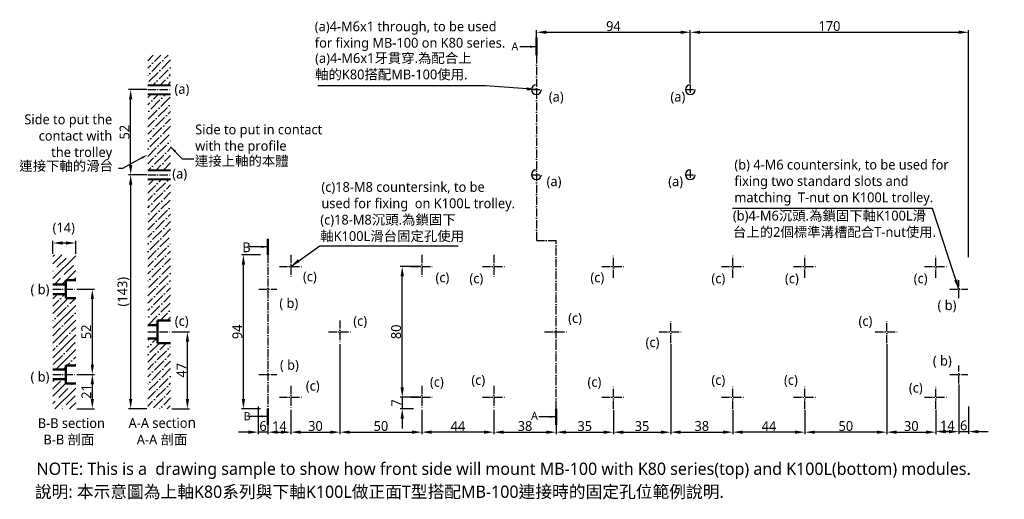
# Model space of a CAD drawing. Header units: millimetres. Extents: x 256 to 857, y 196 to 489.
import ezdxf
from ezdxf import colors
from ezdxf.entities.mleader import LeaderData, LeaderLine
from ezdxf.math import Vec2, Vec3

# ---------------------------------------------------------------- set-up
doc = ezdxf.new("R2010")
doc.units = ezdxf.units.MM
doc.linetypes.add('中心線5', pattern=[7.2, 5, -1, 0.2, -1])
doc.layers.add('中心線', color=5, linetype='中心線5')
doc.layers.add('標註線', color=3, linetype='Continuous')
doc.layers.add('外框線', color=7, linetype='Continuous', lineweight=50)
doc.styles.get("Standard").update_dxf_attribs({"font": 'msjh.ttf'})
doc.dimstyles.new('ISO-25', dxfattribs={"dimtxt": 6, "dimasz": 6, "dimexe": 1.25, "dimexo": 0.625, "dimtad": 1, "dimdec": 8, "dimtxsty": 'Standard', "dimcen": 2.5, "dimadec": 0, "dimazin": 0, "dimtfac": 1, "dimtdec": 8, "dimtmove": 0, "dimatfit": 3, "dimfxl": 0, "dimarcsym": 0})

# ---------------------------------------------------------------- blocks, each defined once
blk = doc.blocks.new('*D1')
at = {"layer": 'Defpoints', "color": 0}
for p in [(289.75, 272.39), (299.93, 272.39), (289.75, 251.39)]:
    blk.add_point(p, dxfattribs=at)
at = {"layer": '標註線', "color": 0, "lineweight": -2}
for p, q in [((290.37, 272.39), (301.18, 272.39)), ((299.93, 257.39), (299.93, 266.39)), ((290.37, 251.39), (301.18, 251.39))]:
    blk.add_line(p, q, dxfattribs=at)
at = {"layer": '標註線', "color": 0}
for points in [[(298.93, 266.39), (300.93, 266.39), (299.93, 272.39)], [(298.93, 257.39), (300.93, 257.39), (299.93, 251.39)]]:
    blk.add_solid(points, dxfattribs=at)
at = {"layer": '標註線', "color": 0, "insert": (296.24, 261.89), "char_height": 6, "attachment_point": 5, "rotation": 90}
blk.add_mtext('21', dxfattribs=at)
blk = doc.blocks.new('*D2')
at = {"layer": 'Defpoints', "color": 0}
for p in [(275.75, 352.65), (275.75, 345.39), (289.75, 345.39)]:
    blk.add_point(p, dxfattribs=at)
at = {"layer": '標註線', "color": 0, "lineweight": -2}
for p, q in [((275.75, 346.02), (275.75, 353.9)), ((283.75, 352.65), (281.75, 352.65)), ((289.75, 346.02), (289.75, 353.9))]:
    blk.add_line(p, q, dxfattribs=at)
at = {"layer": '標註線', "color": 0}
for points in [[(281.75, 353.65), (281.75, 351.65), (275.75, 352.65)], [(283.75, 353.65), (283.75, 351.65), (289.75, 352.65)]]:
    blk.add_solid(points, dxfattribs=at)
at = {"layer": '標註線', "color": 0, "insert": (282.46, 361.42), "char_height": 6, "attachment_point": 5}
blk.add_mtext('(14)', dxfattribs=at)
blk = doc.blocks.new('*D3')
at = {"layer": 'Defpoints', "color": 0}
for p in [(392.21, 345.39), (403.21, 345.39), (403.21, 251.39)]:
    blk.add_point(p, dxfattribs=at)
at = {"layer": '標註線', "color": 0, "lineweight": -2}
for p, q in [((402.59, 345.39), (390.96, 345.39)), ((392.21, 257.39), (392.21, 339.39)), ((402.59, 251.39), (390.96, 251.39))]:
    blk.add_line(p, q, dxfattribs=at)
at = {"layer": '標註線', "color": 0}
for points in [[(391.21, 339.39), (393.21, 339.39), (392.21, 345.39)], [(391.21, 257.39), (393.21, 257.39), (392.21, 251.39)]]:
    blk.add_solid(points, dxfattribs=at)
at = {"layer": '標註線', "color": 0, "insert": (388.49, 298.39), "char_height": 6, "attachment_point": 5, "rotation": 90}
blk.add_mtext('94', dxfattribs=at)
blk = doc.blocks.new('*D4')
at = {"layer": 'Defpoints', "color": 0}
for p in [(835.21, 481.42), (665.21, 467.39), (835.21, 343.39)]:
    blk.add_point(p, dxfattribs=at)
at = {"layer": '標註線', "color": 0, "lineweight": -2}
for p, q in [((665.21, 468.02), (665.21, 482.67)), ((671.21, 481.42), (829.21, 481.42)), ((835.21, 344.02), (835.21, 482.67))]:
    blk.add_line(p, q, dxfattribs=at)
at = {"layer": '標註線', "color": 0}
for points in [[(671.21, 482.42), (671.21, 480.42), (665.21, 481.42)], [(829.21, 482.42), (829.21, 480.42), (835.21, 481.42)]]:
    blk.add_solid(points, dxfattribs=at)
at = {"layer": '標註線', "color": 0, "insert": (750.21, 485.16), "char_height": 6, "attachment_point": 5}
blk.add_mtext('170', dxfattribs=at)
blk = doc.blocks.new('*D5')
at = {"layer": 'Defpoints', "color": 0}
for p in [(347.77, 298.39), (358, 298.39), (347.77, 251.39)]:
    blk.add_point(p, dxfattribs=at)
at = {"layer": '標註線', "color": 0, "lineweight": -2}
for p, q in [((348.4, 298.39), (359.25, 298.39)), ((358, 257.39), (358, 292.39)), ((348.4, 251.39), (359.25, 251.39))]:
    blk.add_line(p, q, dxfattribs=at)
at = {"layer": '標註線', "color": 0}
for points in [[(357, 292.39), (359, 292.39), (358, 298.39)], [(357, 257.39), (359, 257.39), (358, 251.39)]]:
    blk.add_solid(points, dxfattribs=at)
at = {"layer": '標註線', "color": 0, "insert": (354.37, 274.89), "char_height": 6, "attachment_point": 5, "rotation": 90}
blk.add_mtext('47', dxfattribs=at)
blk = doc.blocks.new('*D6')
at = {"layer": 'Defpoints', "color": 0}
for p in [(323.34, 446.39), (333.77, 446.39), (333.77, 394.39)]:
    blk.add_point(p, dxfattribs=at)
at = {"layer": '標註線', "color": 0, "lineweight": -2}
for p, q in [((333.15, 446.39), (322.09, 446.39)), ((323.34, 400.39), (323.34, 440.39)), ((333.15, 394.39), (322.09, 394.39))]:
    blk.add_line(p, q, dxfattribs=at)
at = {"layer": '標註線', "color": 0}
for points in [[(322.34, 440.39), (324.34, 440.39), (323.34, 446.39)], [(322.34, 400.39), (324.34, 400.39), (323.34, 394.39)]]:
    blk.add_solid(points, dxfattribs=at)
at = {"layer": '標註線', "color": 0, "insert": (319.62, 420.39), "char_height": 6, "attachment_point": 5, "rotation": 90}
blk.add_mtext('52', dxfattribs=at)
blk = doc.blocks.new('*D7')
at = {"layer": 'Defpoints', "color": 0}
for p in [(665.21, 481.42), (571.21, 467.39), (665.21, 449.39)]:
    blk.add_point(p, dxfattribs=at)
at = {"layer": '標註線', "color": 0, "lineweight": -2}
for p, q in [((571.21, 468.02), (571.21, 482.67)), ((577.21, 481.42), (659.21, 481.42)), ((665.21, 450.02), (665.21, 482.67))]:
    blk.add_line(p, q, dxfattribs=at)
at = {"layer": '標註線', "color": 0}
for points in [[(577.21, 482.42), (577.21, 480.42), (571.21, 481.42)], [(659.21, 482.42), (659.21, 480.42), (665.21, 481.42)]]:
    blk.add_solid(points, dxfattribs=at)
at = {"layer": '標註線', "color": 0, "insert": (618.21, 485.14), "char_height": 6, "attachment_point": 5}
blk.add_mtext('94', dxfattribs=at)
blk = doc.blocks.new('*D8')
at = {"layer": 'Defpoints', "color": 0}
for p in [(829.21, 266.89), (835.21, 253.39), (835.21, 237.41)]:
    blk.add_point(p, dxfattribs=at)
at = {"layer": '標註線', "color": 0, "lineweight": -2}
for p, q in [((829.21, 266.27), (829.21, 236.16)), ((835.21, 252.77), (835.21, 236.16)), ((823.21, 237.41), (817.21, 237.41)), ((829.21, 237.41), (835.21, 237.41)), ((841.21, 237.41), (847.21, 237.41))]:
    blk.add_line(p, q, dxfattribs=at)
at = {"layer": '標註線', "color": 0}
for points in [[(823.21, 238.41), (823.21, 236.41), (829.21, 237.41)], [(841.21, 238.41), (841.21, 236.41), (835.21, 237.41)]]:
    blk.add_solid(points, dxfattribs=at)
at = {"layer": '標註線', "color": 0, "insert": (832.21, 241.14), "char_height": 6, "attachment_point": 5}
blk.add_mtext('6', dxfattribs=at)
blk = doc.blocks.new('*D9')
at = {"layer": 'Defpoints', "color": 0}
for p in [(451.21, 291.39), (501.21, 250.77), (501.21, 237.09)]:
    blk.add_point(p, dxfattribs=at)
at = {"layer": '標註線', "color": 0, "lineweight": -2}
for p, q in [((451.21, 290.77), (451.21, 235.84)), ((501.21, 250.14), (501.21, 235.84)), ((457.21, 237.09), (495.21, 237.09))]:
    blk.add_line(p, q, dxfattribs=at)
at = {"layer": '標註線', "color": 0}
for points in [[(457.21, 238.09), (457.21, 236.09), (451.21, 237.09)], [(495.21, 238.09), (495.21, 236.09), (501.21, 237.09)]]:
    blk.add_solid(points, dxfattribs=at)
at = {"layer": '標註線', "color": 0, "insert": (476.21, 240.82), "char_height": 6, "attachment_point": 5}
blk.add_mtext('50', dxfattribs=at)
blk = doc.blocks.new('*D10')
at = {"layer": 'Defpoints', "color": 0}
for p in [(785.21, 290.77), (735.21, 251.39), (735.21, 237.09)]:
    blk.add_point(p, dxfattribs=at)
at = {"layer": '標註線', "color": 0, "lineweight": -2}
for p, q in [((785.21, 290.14), (785.21, 235.84)), ((735.21, 250.77), (735.21, 235.84)), ((779.21, 237.09), (741.21, 237.09))]:
    blk.add_line(p, q, dxfattribs=at)
at = {"layer": '標註線', "color": 0}
for points in [[(741.21, 238.09), (741.21, 236.09), (735.21, 237.09)], [(779.21, 238.09), (779.21, 236.09), (785.21, 237.09)]]:
    blk.add_solid(points, dxfattribs=at)
at = {"layer": '標註線', "color": 0, "insert": (760.21, 240.82), "char_height": 6, "attachment_point": 5}
blk.add_mtext('50', dxfattribs=at)
blk = doc.blocks.new('*D12')
at = {"layer": 'Defpoints', "color": 0}
for p in [(451.21, 291.39), (421.21, 251.39), (451.21, 237.09)]:
    blk.add_point(p, dxfattribs=at)
at = {"layer": '標註線', "color": 0, "lineweight": -2}
for p, q in [((451.21, 290.77), (451.21, 235.84)), ((421.21, 250.77), (421.21, 235.84)), ((427.21, 237.09), (445.21, 237.09))]:
    blk.add_line(p, q, dxfattribs=at)
at = {"layer": '標註線', "color": 0}
for points in [[(427.21, 238.09), (427.21, 236.09), (421.21, 237.09)], [(445.21, 238.09), (445.21, 236.09), (451.21, 237.09)]]:
    blk.add_solid(points, dxfattribs=at)
at = {"layer": '標註線', "color": 0, "insert": (436.21, 240.82), "char_height": 6, "attachment_point": 5}
blk.add_mtext('30', dxfattribs=at)
blk = doc.blocks.new('*D13')
at = {"layer": 'Defpoints', "color": 0}
for p in [(785.21, 291.39), (815.21, 251.39), (815.21, 237.09)]:
    blk.add_point(p, dxfattribs=at)
at = {"layer": '標註線', "color": 0, "lineweight": -2}
for p, q in [((785.21, 290.77), (785.21, 235.84)), ((815.21, 250.77), (815.21, 235.84)), ((791.21, 237.09), (809.21, 237.09))]:
    blk.add_line(p, q, dxfattribs=at)
at = {"layer": '標註線', "color": 0}
for points in [[(791.21, 238.09), (791.21, 236.09), (785.21, 237.09)], [(809.21, 238.09), (809.21, 236.09), (815.21, 237.09)]]:
    blk.add_solid(points, dxfattribs=at)
at = {"layer": '標註線', "color": 0, "insert": (800.21, 240.82), "char_height": 6, "attachment_point": 5}
blk.add_mtext('30', dxfattribs=at)
blk = doc.blocks.new('*D15')
at = {"layer": 'Defpoints', "color": 0}
for p in [(489.22, 338.39), (501.21, 338.39), (501.21, 258.39)]:
    blk.add_point(p, dxfattribs=at)
at = {"layer": '標註線', "color": 0, "lineweight": -2}
for p, q in [((500.59, 338.39), (487.97, 338.39)), ((489.22, 264.39), (489.22, 332.39)), ((500.59, 258.39), (487.97, 258.39))]:
    blk.add_line(p, q, dxfattribs=at)
at = {"layer": '標註線', "color": 0}
for points in [[(488.22, 332.39), (490.22, 332.39), (489.22, 338.39)], [(488.22, 264.39), (490.22, 264.39), (489.22, 258.39)]]:
    blk.add_solid(points, dxfattribs=at)
at = {"layer": '標註線', "color": 0, "insert": (485.5, 298.39), "char_height": 6, "attachment_point": 5, "rotation": 90}
blk.add_mtext('80', dxfattribs=at)
blk = doc.blocks.new('*D16')
at = {"layer": 'Defpoints', "color": 0}
for p in [(333.15, 394.4), (323.34, 251.39), (333.77, 251.39)]:
    blk.add_point(p, dxfattribs=at)
at = {"layer": '標註線', "color": 0, "lineweight": -2}
for p, q in [((332.52, 394.4), (322.09, 394.4)), ((323.34, 388.4), (323.34, 257.39)), ((333.15, 251.39), (322.09, 251.39))]:
    blk.add_line(p, q, dxfattribs=at)
at = {"layer": '標註線', "color": 0}
for points in [[(322.34, 388.4), (324.34, 388.4), (323.34, 394.4)], [(322.34, 257.39), (324.34, 257.39), (323.34, 251.39)]]:
    blk.add_solid(points, dxfattribs=at)
at = {"layer": '標註線', "color": 0, "insert": (318.97, 322.89), "char_height": 6, "attachment_point": 5, "rotation": 90}
blk.add_mtext('(143)', dxfattribs=at)
blk = doc.blocks.new('*D17')
at = {"layer": 'Defpoints', "color": 0}
for p in [(289.75, 324.39), (299.93, 324.39), (290.37, 272.39)]:
    blk.add_point(p, dxfattribs=at)
at = {"layer": '標註線', "color": 0, "lineweight": -2}
for p, q in [((290.37, 324.39), (301.18, 324.39)), ((299.93, 278.39), (299.93, 318.39)), ((291, 272.39), (301.18, 272.39))]:
    blk.add_line(p, q, dxfattribs=at)
at = {"layer": '標註線', "color": 0}
for points in [[(298.93, 318.39), (300.93, 318.39), (299.93, 324.39)], [(298.93, 278.39), (300.93, 278.39), (299.93, 272.39)]]:
    blk.add_solid(points, dxfattribs=at)
at = {"layer": '標註線', "color": 0, "insert": (296.21, 298.39), "char_height": 6, "attachment_point": 5, "rotation": 90}
blk.add_mtext('52', dxfattribs=at)
blk = doc.blocks.new('*D18')
at = {"layer": 'Defpoints', "color": 0}
for p in [(691.21, 251.39), (735.21, 250.77), (691.21, 237.09)]:
    blk.add_point(p, dxfattribs=at)
at = {"layer": '標註線', "color": 0, "lineweight": -2}
for p, q in [((691.21, 250.77), (691.21, 235.84)), ((735.21, 250.14), (735.21, 235.84)), ((729.21, 237.09), (697.21, 237.09))]:
    blk.add_line(p, q, dxfattribs=at)
at = {"layer": '標註線', "color": 0}
for points in [[(697.21, 238.09), (697.21, 236.09), (691.21, 237.09)], [(729.21, 238.09), (729.21, 236.09), (735.21, 237.09)]]:
    blk.add_solid(points, dxfattribs=at)
at = {"layer": '標註線', "color": 0, "insert": (713.21, 240.72), "char_height": 6, "attachment_point": 5}
blk.add_mtext('44', dxfattribs=at)
blk = doc.blocks.new('*D19')
at = {"layer": 'Defpoints', "color": 0}
for p in [(501.21, 251.39), (545.21, 251.39), (501.21, 237.09)]:
    blk.add_point(p, dxfattribs=at)
at = {"layer": '標註線', "color": 0, "lineweight": -2}
for p, q in [((501.21, 250.77), (501.21, 235.84)), ((545.21, 250.77), (545.21, 235.84)), ((539.21, 237.09), (507.21, 237.09))]:
    blk.add_line(p, q, dxfattribs=at)
at = {"layer": '標註線', "color": 0}
for points in [[(507.21, 238.09), (507.21, 236.09), (501.21, 237.09)], [(539.21, 238.09), (539.21, 236.09), (545.21, 237.09)]]:
    blk.add_solid(points, dxfattribs=at)
at = {"layer": '標註線', "color": 0, "insert": (523.21, 240.72), "char_height": 6, "attachment_point": 5}
blk.add_mtext('44', dxfattribs=at)
blk = doc.blocks.new('*D20')
at = {"layer": 'Defpoints', "color": 0}
for p in [(545.21, 250.77), (583.21, 251.39), (583.21, 237.06)]:
    blk.add_point(p, dxfattribs=at)
at = {"layer": '標註線', "color": 0, "lineweight": -2}
for p, q in [((545.21, 250.14), (545.21, 235.81)), ((583.21, 250.77), (583.21, 235.81)), ((551.21, 237.06), (577.21, 237.06))]:
    blk.add_line(p, q, dxfattribs=at)
at = {"layer": '標註線', "color": 0}
for points in [[(551.21, 238.06), (551.21, 236.06), (545.21, 237.06)], [(577.21, 238.06), (577.21, 236.06), (583.21, 237.06)]]:
    blk.add_solid(points, dxfattribs=at)
at = {"layer": '標註線', "color": 0, "insert": (564.21, 240.79), "char_height": 6, "attachment_point": 5}
blk.add_mtext('38', dxfattribs=at)
blk = doc.blocks.new('*D21')
at = {"layer": 'Defpoints', "color": 0}
for p in [(583.21, 251.39), (618.21, 251.39), (618.21, 237.06)]:
    blk.add_point(p, dxfattribs=at)
at = {"layer": '標註線', "color": 0, "lineweight": -2}
for p, q in [((583.21, 250.77), (583.21, 235.81)), ((618.21, 250.77), (618.21, 235.81)), ((589.21, 237.06), (612.21, 237.06))]:
    blk.add_line(p, q, dxfattribs=at)
at = {"layer": '標註線', "color": 0}
for points in [[(589.21, 238.06), (589.21, 236.06), (583.21, 237.06)], [(612.21, 238.06), (612.21, 236.06), (618.21, 237.06)]]:
    blk.add_solid(points, dxfattribs=at)
at = {"layer": '標註線', "color": 0, "insert": (600.71, 240.79), "char_height": 6, "attachment_point": 5}
blk.add_mtext('35', dxfattribs=at)
blk = doc.blocks.new('*D22')
at = {"layer": 'Defpoints', "color": 0}
for p in [(653.21, 291.39), (618.21, 251.39), (653.21, 237.06)]:
    blk.add_point(p, dxfattribs=at)
at = {"layer": '標註線', "color": 0, "lineweight": -2}
for p, q in [((653.21, 290.77), (653.21, 235.81)), ((618.21, 250.77), (618.21, 235.81)), ((624.21, 237.06), (647.21, 237.06))]:
    blk.add_line(p, q, dxfattribs=at)
at = {"layer": '標註線', "color": 0}
for points in [[(624.21, 238.06), (624.21, 236.06), (618.21, 237.06)], [(647.21, 238.06), (647.21, 236.06), (653.21, 237.06)]]:
    blk.add_solid(points, dxfattribs=at)
at = {"layer": '標註線', "color": 0, "insert": (635.71, 240.79), "char_height": 6, "attachment_point": 5}
blk.add_mtext('35', dxfattribs=at)
blk = doc.blocks.new('*D23')
at = {"layer": 'Defpoints', "color": 0}
for p in [(653.21, 291.39), (691.21, 251.39), (691.21, 237.09)]:
    blk.add_point(p, dxfattribs=at)
at = {"layer": '標註線', "color": 0, "lineweight": -2}
for p, q in [((653.21, 290.77), (653.21, 235.84)), ((691.21, 250.77), (691.21, 235.84)), ((659.21, 237.09), (685.21, 237.09))]:
    blk.add_line(p, q, dxfattribs=at)
at = {"layer": '標註線', "color": 0}
for points in [[(659.21, 238.09), (659.21, 236.09), (653.21, 237.09)], [(685.21, 238.09), (685.21, 236.09), (691.21, 237.09)]]:
    blk.add_solid(points, dxfattribs=at)
at = {"layer": '標註線', "color": 0, "insert": (672.21, 240.82), "char_height": 6, "attachment_point": 5}
blk.add_mtext('38', dxfattribs=at)
blk = doc.blocks.new('*D25')
at = {"layer": 'Defpoints', "color": 0}
for p in [(401.21, 253.39), (407.21, 251.39), (401.21, 237.09)]:
    blk.add_point(p, dxfattribs=at)
at = {"layer": '標註線', "color": 0, "lineweight": -2}
for p, q in [((401.21, 252.77), (401.21, 235.84)), ((407.21, 250.77), (407.21, 235.84)), ((395.21, 237.09), (389.21, 237.09)), ((407.21, 237.09), (401.21, 237.09)), ((413.21, 237.09), (419.21, 237.09))]:
    blk.add_line(p, q, dxfattribs=at)
at = {"layer": '標註線', "color": 0}
for points in [[(395.21, 238.09), (395.21, 236.09), (401.21, 237.09)], [(413.21, 238.09), (413.21, 236.09), (407.21, 237.09)]]:
    blk.add_solid(points, dxfattribs=at)
at = {"layer": '標註線', "color": 0, "insert": (404.21, 240.82), "char_height": 6, "attachment_point": 5}
blk.add_mtext('6', dxfattribs=at)
blk = doc.blocks.new('*D27')
at = {"layer": 'Defpoints', "color": 0}
for p in [(501.21, 258.39), (489.22, 251.39), (496.8, 251.39)]:
    blk.add_point(p, dxfattribs=at)
at = {"layer": '標註線', "color": 0, "lineweight": -2}
for p, q in [((489.22, 264.39), (489.22, 270.39)), ((500.59, 258.39), (487.97, 258.39)), ((489.22, 258.39), (489.22, 251.39)), ((496.17, 251.39), (487.97, 251.39)), ((489.22, 245.39), (489.22, 239.39))]:
    blk.add_line(p, q, dxfattribs=at)
at = {"layer": '標註線', "color": 0}
for points in [[(488.22, 264.39), (490.22, 264.39), (489.22, 258.39)], [(488.22, 245.39), (490.22, 245.39), (489.22, 251.39)]]:
    blk.add_solid(points, dxfattribs=at)
at = {"layer": '標註線', "color": 0, "insert": (485.6, 254.89), "char_height": 6, "attachment_point": 5, "rotation": 90}
blk.add_mtext('7', dxfattribs=at)
blk = doc.blocks.new('*D36')
at = {"layer": 'Defpoints', "color": 0}
for p in [(407.21, 251.39), (421.21, 251.39), (421.21, 237.09)]:
    blk.add_point(p, dxfattribs=at)
at = {"layer": '標註線', "color": 0, "lineweight": -2}
for p, q in [((407.21, 250.77), (407.21, 235.84)), ((421.21, 250.77), (421.21, 235.84)), ((413.21, 237.09), (415.21, 237.09))]:
    blk.add_line(p, q, dxfattribs=at)
at = {"layer": '標註線', "color": 0}
for points in [[(413.21, 238.09), (413.21, 236.09), (407.21, 237.09)], [(415.21, 238.09), (415.21, 236.09), (421.21, 237.09)]]:
    blk.add_solid(points, dxfattribs=at)
at = {"layer": '標註線', "color": 0, "insert": (414.21, 240.79), "char_height": 6, "attachment_point": 5}
blk.add_mtext('14', dxfattribs=at)
blk = doc.blocks.new('*D37')
at = {"layer": 'Defpoints', "color": 0}
for p in [(829.21, 266.89), (815.21, 251.39), (829.21, 237.41)]:
    blk.add_point(p, dxfattribs=at)
at = {"layer": '標註線', "color": 0, "lineweight": -2}
for p, q in [((829.21, 266.27), (829.21, 236.16)), ((815.21, 250.77), (815.21, 236.16)), ((821.21, 237.41), (823.21, 237.41))]:
    blk.add_line(p, q, dxfattribs=at)
at = {"layer": '標註線', "color": 0}
for points in [[(821.21, 238.41), (821.21, 236.41), (815.21, 237.41)], [(823.21, 238.41), (823.21, 236.41), (829.21, 237.41)]]:
    blk.add_solid(points, dxfattribs=at)
at = {"layer": '標註線', "color": 0, "insert": (822.21, 241.11), "char_height": 6, "attachment_point": 5}
blk.add_mtext('14', dxfattribs=at)

msp = doc.modelspace()

# ---------------------------------------------------------------- hatches: boundary and pattern name
h = msp.add_hatch()
h.set_pattern_fill('ANSI36', color=256)
h.paths.add_polyline_path([(347.77013927, 291.39464349), (339.77013927, 291.39464349), (339.77013927, 294.39464349), (333.77013927, 294.39464349), (333.77013927, 251.39464349), (347.77013927, 251.39464349)])
h.paths.add_polyline_path([(347.77013927, 391.39464349), (333.77013927, 391.39464349), (333.77013927, 302.39464349), (339.77013927, 302.39464349), (339.77013927, 305.39464349), (347.77013927, 305.39464349)])
h.paths.add_polyline_path([(347.77013927, 443.39464349), (333.77013927, 443.39464349), (333.77013927, 397.39464349), (347.77013927, 397.39464349)])
h.paths.add_polyline_path([(347.77013927, 467.39504349), (333.77013927, 467.39504349), (333.77013927, 449.39464349), (347.77013927, 449.39464349)])
h = msp.add_hatch()
h.set_pattern_fill('ANSI35', color=256, style=0)
h.set_pattern_definition([(45, (47.06, 0), (-4.49013, 4.49013), []), (45, (51.55, 0), (-4.49013, 4.49013), [7.9375, -1.5875, 0, -1.5875])])
h.paths.add_polyline_path([(289.74958425, 318.89464349), (283.74958425, 318.89464349), (283.74958425, 321.39464349), (275.74958425, 321.39464349), (275.74958425, 275.39464349), (283.74958425, 275.39464349), (283.74958425, 277.89464349), (289.74958425, 277.89464349)])

# ---------------------------------------------------------------- linework, layer by layer
for p, q in [((333.77013927, 449.39464349), (347.77013927, 449.39464349)), ((333.77013927, 448.89464349), (347.77013927, 448.89464349)), ((333.77013927, 443.89464349), (347.77013927, 443.89464349)), ((333.77013927, 443.39464349), (347.77013927, 443.39464349)), ((333.77013927, 397.39464349), (347.77013927, 397.39464349)), ((333.77013927, 396.89464349), (347.77013927, 396.89464349)), ((333.77013927, 391.89464349), (347.77013927, 391.89464349)), ((333.77013927, 391.39464349), (347.77013927, 391.39464349)), ((275.74958425, 339.8597514), (281.28447633, 345.39464349)), ((275.74958425, 344.34987752), (276.79435021, 345.39464349)), ((275.74958425, 330.87949528), (289.74958425, 344.87949528)), ((278.2620994, 337.88213656), (283.87475947, 343.49479663)), ((284.99729149, 344.61732865), (284.99729149, 344.61732865)), ((282.75222746, 333.39200849), (288.36488754, 339.00466857)), ((289.48741955, 340.12720059), (289.48741955, 340.12720059)), ((275.74958425, 335.3696214), (276.01703537, 335.63707252)), ((276.75486245, 327.39464349), (280.50716343, 331.14694446)), ((277.13956738, 336.75960454), (277.13956738, 336.75960454)), ((281.24498857, 327.39464349), (289.74958425, 335.89923916)), ((281.62969544, 332.26947648), (281.62969544, 332.26947648)), ((288.23511857, 329.89464349), (289.74958425, 331.40910916)), ((275.74958425, 268.01770243), (277.1265253, 269.39464349)), ((275.74958425, 263.52757243), (280.50716343, 268.28515162)), ((275.74958425, 259.03744631), (283.74958425, 267.03744631)), ((286.1198235, 264.91755557), (286.1198235, 264.91755557)), ((287.24235552, 266.04008759), (288.09691142, 266.89464349)), ((277.08703754, 251.39464349), (289.74958425, 264.05719019)), ((279.38463141, 258.18236348), (284.99729149, 263.79502356)), ((283.87475947, 253.69223542), (289.48741955, 259.3048955)), ((275.74958425, 254.54731631), (277.13956738, 255.93729945)), ((278.2620994, 257.05983147), (278.2620994, 257.05983147)), ((286.06729366, 251.39464349), (289.74958425, 255.07693407)), ((281.57716754, 251.39464349), (281.62969544, 251.44717139)), ((282.75222746, 252.56970341), (282.75222746, 252.56970341))]:
    msp.add_line(p, q)
at = {"lineweight": 50}
for p, q in [((275.74958425, 327.39464349), (283.74958425, 327.39464349)), ((283.74958425, 329.89464349), (283.74958425, 318.89464349)), ((283.74958425, 329.89464349), (289.74958425, 329.89464349)), ((275.74958425, 321.39464349), (283.74958425, 321.39464349)), ((283.74958425, 318.89464349), (289.74958425, 318.89464349)), ((283.74958425, 277.89464349), (283.74958425, 266.89464349)), ((283.74958425, 277.89464349), (289.74958425, 277.89464349)), ((275.74958425, 275.39464349), (283.74958425, 275.39464349)), ((275.74958425, 269.39464349), (283.74958425, 269.39464349)), ((283.74958425, 266.89464349), (289.74958425, 266.89464349))]:
    msp.add_line(p, q, dxfattribs=at)
for centre in [(571.21102133, 446.39504349), (665.21102133, 446.39464349), (571.21102133, 394.39504349), (665.21102133, 394.39504349)]:
    msp.add_arc(centre, 3, 90, 0)
at = {"layer": '中心線'}
for p, q in [((571.21102133, 467.39464349), (571.21102133, 354.14816251)), ((333.77013927, 446.39464349), (347.77013927, 446.39464349)), ((568.21102133, 446.39494694), (574.21102133, 446.39492873)), ((662.21102133, 446.39466169), (668.21102133, 446.39464349)), ((665.21102133, 449.39464349), (665.21102133, 443.39464349)), ((665.21102133, 397.39504349), (665.21102133, 391.39504349)), ((333.77013927, 394.39464349), (347.77013927, 394.39464349)), ((568.21102133, 394.39504349), (574.21102133, 394.39504349)), ((662.21102133, 394.39504349), (668.21102133, 394.39504349)), ((571.21102133, 354.14816251), (583.21102133, 354.14816251)), ((583.21102133, 251.39464349), (583.21102133, 354.14816251)), ((407.21102133, 345.39464349), (407.21102133, 251.39464349)), ((421.21102133, 345.39464349), (421.21102133, 331.39464349)), ((501.21102133, 345.39464349), (501.21102133, 331.39464349)), ((545.21102133, 345.39464349), (545.21102133, 331.39464349)), ((618.21102133, 331.39464349), (618.21102133, 345.39464349)), ((691.21102133, 331.39464349), (691.21102133, 345.39464349)), ((735.21102133, 331.39464349), (735.21102133, 345.39464349)), ((815.21102133, 331.39464349), (815.21102133, 345.39464349)), ((414.21102133, 338.39464349), (428.21102133, 338.39464349)), ((494.21102133, 338.39464349), (508.21102133, 338.39464349)), ((538.21102133, 338.39464349), (552.21102133, 338.39464349)), ((611.21102133, 338.39464349), (625.21102133, 338.39464349)), ((684.21102133, 338.39464349), (698.21102133, 338.39464349)), ((728.21102133, 338.39464349), (742.21102133, 338.39464349)), ((808.21102133, 338.39464349), (822.21102133, 338.39464349)), ((829.21102133, 318.89464349), (829.21102133, 329.89464349)), ((275.74958425, 324.39464349), (289.74958425, 324.39464349)), ((401.71102133, 324.39464349), (412.71102133, 324.39464349)), ((823.71102133, 324.39464349), (834.71102133, 324.39464349)), ((451.21102133, 305.39464349), (451.21102133, 291.39464349)), ((653.21102133, 291.39464349), (653.21102133, 305.39464349)), ((785.21102133, 291.39464349), (785.21102133, 305.39464349)), ((333.77013927, 298.39464349), (347.77013927, 298.39464349)), ((444.21102133, 298.39464349), (458.21102133, 298.39464349)), ((576.21102133, 298.39464349), (590.21102133, 298.39464349)), ((646.21102133, 298.39464349), (660.21102133, 298.39464349)), ((778.21102133, 298.39464349), (792.21102133, 298.39464349)), ((829.21102133, 266.89464349), (829.21102133, 277.89464349)), ((275.74958425, 272.39464349), (289.74958425, 272.39464349)), ((401.71102133, 272.39464349), (412.71102133, 272.39464349)), ((823.71102133, 272.39464349), (834.71102133, 272.39464349)), ((421.21102133, 265.39464349), (421.21102133, 251.39464349)), ((501.21102133, 265.39464349), (501.21102133, 251.39464349)), ((545.21102133, 265.39464349), (545.21102133, 251.39464349)), ((618.21102133, 251.39464349), (618.21102133, 265.39464349)), ((691.21102133, 251.39464349), (691.21102133, 265.39464349)), ((735.21102133, 251.39464349), (735.21102133, 265.39464349)), ((815.21102133, 251.39464349), (815.21102133, 265.39464349)), ((414.21102133, 258.39464349), (428.21102133, 258.39464349)), ((494.21102133, 258.39464349), (508.21102133, 258.39464349)), ((538.21102133, 258.39464349), (552.21102133, 258.39464349)), ((611.21102133, 258.39464349), (625.21102133, 258.39464349)), ((684.21102133, 258.39464349), (698.21102133, 258.39464349)), ((728.21102133, 258.39464349), (742.21102133, 258.39464349)), ((808.21102133, 258.39464349), (822.21102133, 258.39464349))]:
    msp.add_line(p, q, dxfattribs=at)
at = {"layer": '外框線'}
for p, q in [((333.77013927, 302.39464349), (339.77013927, 302.39464349)), ((339.77013927, 305.39464349), (347.77013927, 305.39464349)), ((339.77013927, 305.39464349), (339.77013927, 291.39464349)), ((333.77013927, 294.39464349), (339.77013927, 294.39464349)), ((339.77013927, 291.39464349), (347.77013927, 291.39464349))]:
    msp.add_line(p, q, dxfattribs=at)
at = {"layer": '標註線', "lineweight": 50}
for p, q in [((571.21102133, 467.39464349), (571.21102133, 478.25955055)), ((407.21102133, 345.39464349), (407.21102133, 355.20903293)), ((407.21102133, 241.58025404), (407.21102133, 251.39464349)), ((583.21102133, 251.39464349), (583.21102133, 241.47557836))]:
    msp.add_line(p, q, dxfattribs=at)

# ---------------------------------------------------------------- texts
for s, insert, char_height, attachment_point in [('(a)4-M6x1 through, to be used \\Pfor fixing MB-100 on K80 series.', (435.7944626, 487.99108852), 6, 1), ('Side to put the\\Pcontact with\\Pthe trolley', (312.07909401, 403.19507998), 6, 9), ('Side to put in contact\\Pwith the profile', (362.76469771, 425.03406972), 6, 1), ('B-B section', (266.61429415, 245.62380061), 6, 1), ('{\\H0.92308x;A-A sectio}n', (322.05147488, 246.19784289), 6.5, 1), ('{\\H0.9375x;NOTE: This is a  drawing sample to show how front side will mount MB-100 with K80 series(top) and K100L(bottom) modules}.', (265.82233534, 218.98923011), 8, 1)]:
    msp.add_mtext(s, dxfattribs=dict(insert=insert, char_height=char_height, attachment_point=attachment_point))
at = {"char_height": 6, "attachment_point": 1}
for s, insert, width in [('(b) 4-M6 countersink, to be used for\\Pfixing two standard slots and \\Pmatching  T-nut on K100L trolley.', (692.13876655, 403.54867924), 2.842170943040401e-14), ('(c)18-M8 countersink, to be \\Pused for fixing  on K100L trolley.', (439.85054436, 389.92186874), 5.684341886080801e-14)]:
    msp.add_mtext(s, dxfattribs=dict(at, insert=insert, width=width))
at = {"layer": '標註線', "lineweight": 50, "attachment_point": 1}
for s, insert, char_height, width in [('A', (555.94007007, 475.32045196), 5, 1.953992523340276e-14), ('B', (391.53222522, 353.03778531), 6, 1.77635683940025e-15), ('B', (392.28544731, 249.3318817), 5, 1.77635683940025e-15), ('A', (567.93496345, 249.56457896), 5, 1.953992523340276e-14)]:
    msp.add_mtext(s, dxfattribs=dict(at, insert=insert, char_height=char_height, width=width))
at = {"layer": '標註線'}
for s, insert, char_height, attachment_point in [('(a)4-M6x1牙貫穿.為配合上\\P軸的K80搭配MB-100使用.', (436.01722792, 468.63678077), 6, 1), ('(a)', (350.11086923, 449.77505191), 6, 1), ('(a)', (578.77468262, 445.0662316), 6, 1), ('(a)', (653.06932483, 445.0662316), 6, 1), ('連接下軸的滑台', (312.55537267, 396.06165608), 6, 9), ('連接上軸的本體', (362.54549834, 405.85413754), 6, 1), ('(a)', (348.7494016, 398.02169918), 6, 1), ('(a)', (577.41321499, 393.31287886), 6, 1), ('(a)', (651.70785721, 393.31287886), 6, 1), ('(b)4-M6沉頭.為鎖固下軸K100L滑\\P台上的2個標準溝槽配合T-nut使用.', (691.22143553, 372.3928712), 6, 1), ('(c)18-M8沉頭.為鎖固下\\P軸K100L滑台固定孔使用', (439.17731087, 369.89246796), 6, 1), ('(c)', (428.57363483, 335.24098473), 6, 1), ('(c)', (509.55254171, 334.64997151), 6, 1), ('(c)', (530.27404775, 334.05895912), 6, 1), ('(c)', (604.18423139, 334.64997151), 6, 1), ('(c)', (678.09441502, 334.05895912), 6, 1), ('(c)', (723.03180632, 334.05895912), 6, 1), ('(c)', (801.67224208, 334.05895912), 6, 1), ('( b)', (262.18968565, 327.34970408), 6, 1), ('( b)', (414.18850589, 318.94259998), 6, 1), ('( b)', (816.23790728, 317.64919877), 6, 1), ('(c)', (350.28245004, 308.05439413), 6, 1), ('(c)', (459.32027105, 308.05439413), 6, 1), ('(c)', (590.58475717, 309.82743212), 6, 1), ('(c)', (767.96919763, 308.05439413), 6, 1), ('(c)', (637.88727454, 295.05211164), 6, 1), ('( b)', (813.38190329, 283.74361723), 6, 1), ('( b)', (414.55173296, 281.16367729), 6, 1), ('( b)', (262.18968565, 274.01976402), 6, 1), ('(c)', (506.16415262, 270.82058464), 6, 1), ('(c)', (531.45660949, 272.00261024), 6, 1), ('(c)', (602.41038619, 270.82058464), 6, 1), ('(c)', (678.09441502, 272.00261024), 6, 1), ('(c)', (722.44052416, 272.00261024), 6, 1), ('(c)', (430.34747873, 268.45653343), 6, 1), ('(c)', (798.71583386, 267.27450782), 6, 1), ('B-B 剖面', (270.0676477, 235.56319256), 6, 1), ('A-A 剖面', (327.06518187, 235.56319256), 6, 1), ('說明: 本示意圖為上軸K80系列與下軸K100L做正面T型搭配MB-100連接時的固定孔位範例說明.', (264.82536776, 204.45003051), 7.5, 1)]:
    msp.add_mtext(s, dxfattribs=dict(at, insert=insert, char_height=char_height, attachment_point=attachment_point))

# ---------------------------------------------------------------- dimensions: what is measured, and where the dimension line sits
for base, p1, p2, picture, middle in [((665.2110213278, 481.4192418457), (571.2110213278, 467.3946434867), (665.2110213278, 449.3946434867), '*D7', (618.2110213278, 485.1449519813)), ((835.2110213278, 481.4192418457), (665.2110213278, 467.3946434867), (835.2110213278, 343.3946434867), '*D4', (750.2110213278, 485.1623825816)), ((451.2110213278, 237.0925542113), (421.2110213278, 251.3946434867), (451.2110213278, 291.3946434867), '*D12', (436.2110213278, 240.8182643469)), ((735.2110213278, 237.0925542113), (785.2110213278, 290.7696434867), (735.2110213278, 251.3946434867), '*D10', (760.2110213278, 240.8182643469)), ((815.2110213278, 237.0925542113), (785.2110213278, 291.3946434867), (815.2110213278, 251.3946434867), '*D13', (800.2110213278, 240.8182643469)), ((829.2110213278, 237.4133511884), (815.2110213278, 251.3946434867), (829.2110213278, 266.8946434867), '*D37', (822.2110213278, 241.1061368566)), ((835.2110213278, 237.4133511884), (829.2110213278, 266.8946434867), (835.2110213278, 253.3946434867), '*D8', (832.2110213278, 241.139061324)), ((401.2110213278, 237.0925542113), (407.2110213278, 251.3946434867), (401.2110213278, 253.3946434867), '*D25', (404.2110213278, 240.8182643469)), ((421.2110213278, 237.0925542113), (407.2110213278, 251.3946434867), (421.2110213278, 251.3946434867), '*D36', (414.2110213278, 240.7853398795)), ((583.2110213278, 237.0622126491), (545.2110213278, 250.7696434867), (583.2110213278, 251.3946434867), '*D20', (564.2110213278, 240.7879227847)), ((691.2110213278, 237.0925542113), (735.2110213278, 250.7696434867), (691.2110213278, 251.3946434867), '*D18', (713.2110213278, 240.7175542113))]:
    dim = msp.add_linear_dim(base=base, p1=p1, p2=p2, dimstyle='ISO-25', dxfattribs=at)
    dim.commit()
    dim.dimension.update_dxf_attribs({"geometry": picture, "text_midpoint": middle})
for base, p1, p2, picture, middle in [((323.3407105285, 446.3946434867), (333.7701392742, 394.3946434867), (333.7701392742, 446.3946434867), '*D6', (319.6150003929, 420.3946434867)), ((392.2131417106, 345.3946434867), (403.2110213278, 251.3946434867), (403.2110213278, 345.3946434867), '*D3', (388.4874315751, 298.3946434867)), ((489.2222024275, 338.3946434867), (501.2110213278, 258.3946434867), (501.2110213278, 338.3946434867), '*D15', (485.4964922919, 298.3946434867)), ((299.9334443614, 324.3946434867), (290.3745842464, 272.3946434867), (289.7495842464, 324.3946434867), '*D17', (296.2077342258, 298.3946434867)), ((357.9953899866, 298.3946434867), (347.7701392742, 251.3946434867), (347.7701392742, 298.3946434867), '*D5', (354.3703899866, 274.8946434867)), ((299.9334443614, 272.3946434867), (289.7495842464, 251.3946434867), (289.7495842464, 272.3946434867), '*D1', (296.2406586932, 261.8946434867)), ((489.2222024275, 251.3946434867), (501.2110213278, 258.3946434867), (496.7962487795, 251.3946434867), '*D27', (485.5972024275, 254.8946434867))]:
    dim = msp.add_linear_dim(base=base, p1=p1, p2=p2, angle=90, dimstyle='ISO-25', dxfattribs=at)
    dim.commit()
    dim.dimension.update_dxf_attribs({"geometry": picture, "text_midpoint": middle})
dim = msp.add_linear_dim(base=(323.34071053, 251.39464349), p1=(333.14513927, 394.39504349), p2=(333.77013927, 251.39464349), angle=90, text='(143)', dimstyle='ISO-25', dxfattribs=at)
dim.commit()
dim.dimension.update_dxf_attribs({"geometry": '*D16', "text_midpoint": (318.96619471, 322.89484349)})
dim = msp.add_linear_dim(base=(275.74958425, 352.65164401), p1=(289.74958425, 345.39464349), p2=(275.74958425, 345.39464349), angle=180, text='(14)', dimstyle='ISO-25', override={"dimtmove": 2}, dxfattribs=at)
dim.commit()
dim.dimension.update_dxf_attribs({"geometry": '*D2', "text_midpoint": (282.46120319, 361.42221999), "dimtype": 160})
for base, p1, p2, picture, middle in [((501.2110213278, 237.0925542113), (451.2110213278, 291.3946434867), (501.2110213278, 250.7696434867), '*D9', (476.2110213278, 240.8182643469)), ((653.2110213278, 237.0622126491), (618.2110213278, 251.3946434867), (653.2110213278, 291.3946434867), '*D22', (635.7110213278, 240.7879227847)), ((691.2110213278, 237.0925542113), (653.2110213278, 291.3946434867), (691.2110213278, 251.3946434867), '*D23', (672.2110213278, 240.8182643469)), ((501.2110213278, 237.0925542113), (545.2110213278, 251.3946434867), (501.2110213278, 251.3946434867), '*D19', (523.2110213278, 240.7175542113)), ((618.2110213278, 237.0622126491), (583.2110213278, 251.3946434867), (618.2110213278, 251.3946434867), '*D21', (600.7110213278, 240.7879227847))]:
    dim = msp.add_linear_dim(base=base, p1=p1, p2=p2, dimstyle='ISO-25', override={"dimtmove": 1}, dxfattribs=at)
    dim.commit()
    dim.dimension.update_dxf_attribs({"geometry": picture, "text_midpoint": middle})

# ---------------------------------------------------------------- leaders
for points, override in [([(571.21102133, 472.56843639), (561.09513058, 472.56843639)], {"dimasz": 4, "dimgap": 0.625, "dimtad": 0}), ([(571.21102133, 446.39504349), (540.11710234, 448.68153452), (437.67667207, 448.70207342)], {"dimgap": 0.625, "dimtad": 0}), ([(829.21102133, 324.39464349), (813.17583993, 373.70545649), (690.96791142, 373.68893172)], {"dimgap": 0.625, "dimtad": 0}), ([(407.21102133, 350.30183821), (395.6350426, 350.30183821)], {"dimasz": 4, "dimgap": 0.625, "dimtad": 0}), ([(421.21102133, 338.39464349), (438.93304879, 350.97930997), (523.34595552, 350.97930997)], {"dimgap": 0.625, "dimtad": 0}), ([(407.21102133, 246.74741352), (395.6350426, 246.74741352)], {"dimasz": 4, "dimgap": 0.625, "dimtad": 0}), ([(583.21102133, 246.43694026), (572.66029414, 246.43694026)], {"dimasz": 4, "dimgap": 0.625, "dimtad": 0})]:
    msp.add_leader(points, dimstyle='ISO-25', override=override, dxfattribs=at)
at = {"layer": '標註線', "annotation_type": 0, "has_hookline": 1, "hookline_direction": 0, "text_width": 54.53066495}
msp.add_leader([(347.77013927, 411.4511886), (354.84531941, 404.10413754), (361.92049834, 404.10413754)], dimstyle='ISO-25', override={"dimasz": 4, "dimgap": 0.625, "dimtad": 0}, dxfattribs=at)
at = {"layer": '標註線'}
ml = msp.add_multileader_mtext('Standard', dxfattribs=at)
ml.set_content('', color=256)
ml.set_leader_properties()
ml.build(insert=Vec2(0, 0))
ml.multileader.update_dxf_attribs({"text_right_attachment_type": 6, "dogleg_length": 0.36})
ctx = ml.context
ctx.base_point, ctx.plane_origin = Vec3(313.98936385, 400.20271392), Vec3(333.77013927, 379.80194829)
ctx.right_attachment, ctx.text_align_type = 6, 2
notes = []
notes.append((ctx, [(0, (1, 1, 0), (318.34936385, 398.20271392), (-1, 0), 0.36, [(0, [(333.77013927, 406.60503178)], 0, [])])]))
ctx.mtext.insert, ctx.mtext.alignment, ctx.mtext.flow_direction = Vec3(315.98936385, 402.20271392), 3, 5
for ctx, leaders in notes:
    for number, flags, end, landing, length, lines in leaders:
        leader = LeaderData()
        leader.index, (leader.has_last_leader_line, leader.has_dogleg_vector, leader.attachment_direction) = number, flags
        leader.last_leader_point, leader.dogleg_vector, leader.dogleg_length = Vec3(end), Vec3(landing), length
        for number, points, colour, breaks in lines:
            line = LeaderLine()
            line.index, line.vertices, line.color, line.breaks = number, Vec3.list(points), colors.encode_raw_color(colour), breaks
            leader.lines.append(line)
        ctx.leaders.append(leader)

doc.saveas('drawing.dxf')
